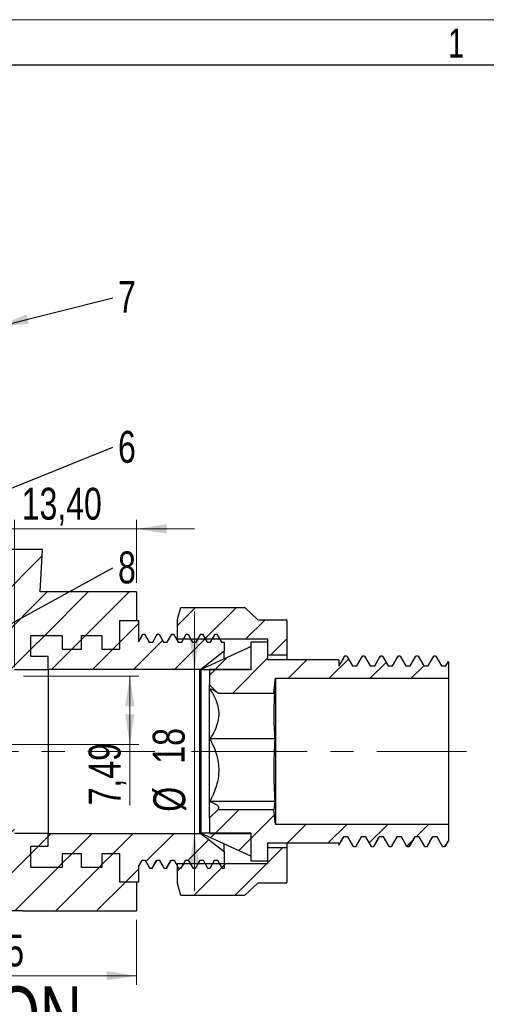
# Model space of a CAD drawing. Header units: millimetres. Extents: x 0 to 420, y 0 to 297.
# Tile 57 of 67: x 267 to 318, y 189 to 297. Entities that reach past the tile are written whole.
import ezdxf

# ---------------------------------------------------------------- set-up
doc = ezdxf.new("R2010")
doc.units = ezdxf.units.MM
doc.linetypes.add('CENTERX2', pattern=[20.32, 12.7, -2.54, 2.54, -2.54])
doc.layers.add('ОСЕВЫЕ', color=7, linetype='Continuous')
doc.styles.add('SLDTEXTSTYLE1', font='TXT', dxfattribs={"width": 0.75})
doc.styles.add('SLDTEXTSTYLE4', font='TXT', dxfattribs={"width": 0.65})
doc.dimstyles.new('SLDDIMSTYLE0', dxfattribs={"dimtxt": 3.5, "dimasz": 3.302, "dimexe": 0, "dimexo": 0.0625, "dimgap": 0.875, "dimtad": 1, "dimrnd": 1e-09, "dimzin": 12, "dimdsep": 46, "dimtxsty": 'SLDTEXTSTYLE1', "dimsah": 1, "dimcen": 0.09, "dimadec": 0, "dimazin": 3, "dimtfac": 1, "dimtofl": 0, "dimtmove": 0, "dimatfit": 3, "dimfxl": 0, "dimfrac": 2, "dimtolj": 1, "dimtzin": 12, "dimarcsym": 0})
doc.dimstyles.new('SLDDIMSTYLE1', dxfattribs={"dimtxt": 3.5, "dimasz": 3.302, "dimexe": 0, "dimexo": 0.0625, "dimgap": 0.875, "dimtad": 1, "dimrnd": 1e-09, "dimzin": 12, "dimdsep": 46, "dimtxsty": 'SLDTEXTSTYLE1', "dimsah": 1, "dimcen": 0.09, "dimadec": 0, "dimazin": 3, "dimtfac": 1, "dimtmove": 0, "dimatfit": 0, "dimfxl": 0, "dimfrac": 2, "dimtolj": 1, "dimtzin": 12, "dimarcsym": 0})
doc.dimstyles.new('SLDDIMSTYLE3', dxfattribs={"dimtxt": 0.18, "dimasz": 3.302, "dimexe": 0, "dimexo": 0.0625, "dimgap": 0, "dimtad": 0, "dimtih": 1, "dimtoh": 1, "dimdec": 0, "dimrnd": 1e-09, "dimzin": 0, "dimdsep": 46, "dimtxsty": 'Standard', "dimsah": 1, "dimcen": 0.09, "dimadec": 0, "dimazin": 0, "dimtfac": 3.302, "dimtdec": 0, "dimtofl": 0, "dimtmove": 0, "dimatfit": 3, "dimfxl": 0, "dimfrac": 2, "dimtolj": 1, "dimtzin": 0, "dimarcsym": 0})
doc.dimstyles.new('SLDDIMSTYLE6', dxfattribs={"dimtxt": 0.18, "dimasz": 1.016, "dimexe": 0, "dimexo": 0.0625, "dimgap": 0, "dimtad": 0, "dimtih": 1, "dimtoh": 1, "dimdec": 0, "dimrnd": 1e-09, "dimzin": 0, "dimdsep": 46, "dimtxsty": 'Standard', "dimblk1": 'DOT', "dimblk2": 'DOT', "dimsah": 1, "dimcen": 0.09, "dimadec": 0, "dimazin": 0, "dimtfac": 1.016, "dimtdec": 0, "dimtofl": 0, "dimtmove": 0, "dimatfit": 3, "dimldrblk": 'DOT', "dimfxl": 0, "dimfrac": 2, "dimtolj": 1, "dimtzin": 0, "dimarcsym": 0})

# ---------------------------------------------------------------- blocks, each defined once
blk = doc.blocks.new('_D_25')
at = {"color": 7, "linetype": 'Continuous', "lineweight": 0}
for p, q in [((267.52, 224.95), (280.18, 224.95)), ((279.18, 224.95), (279.18, 217.47)), ((263.62, 217.47), (280.18, 217.47)), ((279.18, 217.47), (279.18, 210.78))]:
    blk.add_line(p, q, dxfattribs=at)
at = {"color": 7, "linetype": 'Continuous', "lineweight": 18}
for points in [[(279.18, 224.95), (278.67, 221.65), (279.68, 221.65)], [(279.18, 217.47), (279.68, 220.77), (278.67, 220.77)]]:
    blk.add_solid(points, dxfattribs=at)
at = {"color": 7, "linetype": 'Continuous', "lineweight": 18, "insert": (274.66, 210.78), "char_height": 3.5, "attachment_point": 1, "rotation": 90, "style": 'SLDTEXTSTYLE1'}
blk.add_mtext('7,49', dxfattribs=at)
blk = doc.blocks.new('_D_26')
at = {"color": 7, "linetype": 'Continuous', "lineweight": 0}
for p, q in [((286.26, 225.7), (286.26, 232.05)), ((271.22, 225.7), (287.26, 225.7)), ((286.26, 225.7), (286.26, 207.7)), ((271.22, 207.7), (287.26, 207.7)), ((286.26, 207.7), (286.26, 201.35))]:
    blk.add_line(p, q, dxfattribs=at)
at = {"color": 7, "linetype": 'Continuous', "lineweight": 18}
for points in [[(286.26, 225.7), (286.77, 229), (285.75, 229)], [(286.26, 207.7), (285.75, 204.4), (286.77, 204.4)]]:
    blk.add_solid(points, dxfattribs=at)
at = {"color": 7, "linetype": 'Continuous', "lineweight": 18, "char_height": 3.5, "attachment_point": 1, "rotation": 90, "style": 'SLDTEXTSTYLE1'}
for s, insert in [('18', (281.69, 215.36)), ('%%c', (281.75, 210.08))]:
    blk.add_mtext(s, dxfattribs=dict(at, insert=insert))
blk = doc.blocks.new('_D_27')
at = {"color": 7, "linetype": 'Continuous', "lineweight": 0}
for p, q in [((266.52, 225.95), (266.52, 242.12)), ((279.92, 235.2), (279.92, 242.12)), ((266.52, 241.12), (260.17, 241.12)), ((279.92, 241.12), (266.52, 241.12)), ((279.92, 241.12), (286.27, 241.12))]:
    blk.add_line(p, q, dxfattribs=at)
at = {"color": 7, "linetype": 'Continuous', "lineweight": 18}
for points in [[(266.52, 241.12), (263.22, 241.63), (263.22, 240.61)], [(279.92, 241.12), (283.22, 240.61), (283.22, 241.63)]]:
    blk.add_solid(points, dxfattribs=at)
at = {"color": 7, "linetype": 'Continuous', "lineweight": 18, "insert": (267.32, 245.63), "char_height": 3.5, "attachment_point": 1, "style": 'SLDTEXTSTYLE1'}
blk.add_mtext('13,40', dxfattribs=at)
blk = doc.blocks.new('_D_28')
at = {"color": 7, "linetype": 'Continuous', "lineweight": 0}
for p, q in [((249.77, 198.2), (249.77, 191.08)), ((279.92, 198.2), (279.92, 191.08)), ((249.77, 192.08), (279.92, 192.08))]:
    blk.add_line(p, q, dxfattribs=at)
at = {"color": 7, "linetype": 'Continuous', "lineweight": 18}
for points in [[(249.77, 192.08), (253.07, 191.58), (253.07, 192.59)], [(279.92, 192.08), (276.62, 192.59), (276.62, 191.58)]]:
    blk.add_solid(points, dxfattribs=at)
at = {"color": 7, "linetype": 'Continuous', "lineweight": 18, "insert": (258.79, 196.6), "char_height": 3.5, "attachment_point": 1, "style": 'SLDTEXTSTYLE1'}
blk.add_mtext('30,15', dxfattribs=at)
blk = doc.blocks.new('SW_NOTE_0_7')
at = {"color": 0, "linetype": 'Continuous', "lineweight": 0, "attachment_point": 2}
for s, insert, char_height, style in [('SECTION', (17.36, 8.19), 6.35, 'SLDTEXTSTYLE1'), ('A-A', (41.06, 5.35), 3.5, 'SLDTEXTSTYLE1'), ('SCALE', (16.87, -2.86), 3.5, 'SLDTEXTSTYLE1'), ('1 : 1', (30.98, -2.86), 3.5, 'SLDTEXTSTYLE4')]:
    blk.add_mtext(s, dxfattribs=dict(at, insert=insert, char_height=char_height, style=style))
blk = doc.blocks.new('SW_NOTE_0_9')
at = {"color": 0, "linetype": 'Continuous', "lineweight": 0, "insert": (0.57, 1.8), "char_height": 3.5, "attachment_point": 1, "style": 'SLDTEXTSTYLE1'}
blk.add_mtext('6', dxfattribs=at)
blk = doc.blocks.new('_Dot')
at = {"color": 0, "linetype": 'ByBlock', "lineweight": -2}
blk.add_line((-0.5, 0), (-1, 0), dxfattribs=at)
at = {"color": 0, "linetype": 'ByBlock', "const_width": 0.5}
blk.add_lwpolyline([(-0.25, 0, 1), (0.25, 0, 1)], format="xyb", close=True, dxfattribs=at)
blk = doc.blocks.new('SW_NOTE_0_10')
at = {"color": 0, "linetype": 'Continuous', "lineweight": 0, "insert": (0.57, 1.85), "char_height": 3.5, "attachment_point": 1, "style": 'SLDTEXTSTYLE1'}
blk.add_mtext('7', dxfattribs=at)
blk = doc.blocks.new('SW_NOTE_0_11')
at = {"color": 0, "linetype": 'Continuous', "lineweight": 0, "insert": (0.57, 1.79), "char_height": 3.5, "attachment_point": 1, "style": 'SLDTEXTSTYLE1'}
blk.add_mtext('8', dxfattribs=at)

msp = doc.modelspace()

# ---------------------------------------------------------------- hatches: boundary and pattern name
at = {"linetype": 'Continuous', "lineweight": 18}
h = msp.add_hatch(dxfattribs=at)
h.set_pattern_fill('ANSI31', style=0)
h.paths.add_polyline_path([(271.7721, 227.92604), (273.8721, 227.92604), (273.8721, 229.42604), (276.1221, 229.42604), (276.1221, 227.92604), (278.0721, 227.92604), (278.0721, 231.05104), (279.9221, 231.05104), (279.9221, 234.20104), (269.33647, 234.20104), (269.5821, 238.87104), (266.0721, 238.87104), (266.0721, 236.87104), (262.8721, 236.87104), (262.8721, 234.66104), (264.3721, 234.66104), (264.3721, 232.86104), (262.8721, 232.86104), (262.8721, 230.81104), (264.3721, 230.81104), (264.3721, 229.59104), (261.2721, 229.59104), (261.2721, 230.04104), (260.0721, 230.04104), (260.0721, 224.95104), (266.5221, 224.95104), (266.5221, 225.70104), (270.2221, 225.70104), (270.2221, 227.10104), (268.3221, 227.10104), (268.3221, 229.42604), (271.7721, 229.42604)], flags=0)
h = msp.add_hatch(dxfattribs=at)
h.set_pattern_fill('ANSI31', style=0)
edge = h.paths.add_edge_path(flags=0)
edge.add_line((294.31229, 229.00104), (294.31229, 227.25104))
edge.add_line((294.31229, 227.25104), (296.41229, 227.25104))
edge.add_line((296.41229, 227.25104), (296.41229, 231.05104))
edge.add_arc((296.31229, 231.05104), 0.1, 0, 90)
edge.add_line((296.31229, 231.15104), (293.21229, 231.15104))
edge.add_line((293.21229, 231.15104), (291.80517, 232.4739))
edge.add_arc((291.73667, 232.40104), 0.1, 46.7679713, 90)
edge.add_line((291.73667, 232.50104), (284.7763, 232.50104))
edge.add_line((284.7763, 232.50104), (284.41229, 231.20104))
edge.add_line((284.41229, 231.20104), (284.41229, 229.00104))
edge.add_line((284.41229, 229.00104), (294.31229, 229.00104))
h = msp.add_hatch(dxfattribs=at)
h.set_pattern_fill('ANSI31', style=0)
h.paths.add_polyline_path([(273.8721, 227.92604), (271.7721, 227.92604), (271.7721, 229.42604), (268.3221, 229.42604), (268.3221, 227.10104), (270.2221, 227.10104), (270.2221, 225.70104), (286.9721, 225.70104), (289.5221, 227.70104), (289.5221, 228.69178), (289.2301, 228.69178), (288.734, 229.55104), (288.53557, 229.55104), (288.03947, 228.69178), (287.6426, 228.69178), (287.1465, 229.55104), (286.94807, 229.55104), (286.45197, 228.69178), (286.0551, 228.69178), (285.559, 229.55104), (285.36057, 229.55104), (284.86447, 228.69178), (284.4676, 228.69178), (283.9715, 229.55104), (283.77307, 229.55104), (283.27697, 228.69178), (282.8801, 228.69178), (282.384, 229.55104), (282.18557, 229.55104), (281.68947, 228.69178), (281.2926, 228.69178), (280.7965, 229.55104), (280.59807, 229.55104), (280.1221, 228.72664), (280.1221, 231.05104), (278.0721, 231.05104), (278.0721, 227.92604), (276.1221, 227.92604), (276.1221, 229.42604), (273.8721, 229.42604)], flags=0)
h = msp.add_hatch(dxfattribs=at)
h.set_pattern_fill('ANSI31', style=0)
h.paths.add_polyline_path([(292.46229, 228.20104), (286.86229, 225.65104), (292.46229, 225.65104)], flags=0)
h = msp.add_hatch(dxfattribs=at)
h.set_pattern_fill('ANSI31', style=0)
h.paths.add_polyline_path([(304.68941, 227.15104), (304.07883, 226.09349), (303.59037, 226.09349), (302.97979, 227.15104), (302.73556, 227.15104), (302.12499, 226.09349), (302.11229, 226.09349), (302.11229, 226.75104), (294.31229, 226.75104), (294.31229, 228.70104), (292.46229, 228.70104), (292.46229, 225.70104), (287.93229, 225.70104), (287.93229, 223.99104), (288.81686, 223.10647), (294.9756, 223.10647), (295.16229, 224.72604), (314.11229, 224.72604), (314.11229, 226.55115), (313.84806, 226.09349), (313.3596, 226.09349), (312.74902, 227.15104), (312.50479, 227.15104), (311.89422, 226.09349), (311.40576, 226.09349), (310.79518, 227.15104), (310.55095, 227.15104), (309.94037, 226.09349), (309.45191, 226.09349), (308.84133, 227.15104), (308.5971, 227.15104), (307.98652, 226.09349), (307.49806, 226.09349), (306.88749, 227.15104), (306.64326, 227.15104), (306.03268, 226.09349), (305.54422, 226.09349), (304.93364, 227.15104)], flags=0)
h = msp.add_hatch(dxfattribs=at)
h.set_pattern_fill('ANSI31', style=0)
edge = h.paths.add_edge_path(flags=0)
edge.add_line((263.61675, 213.90104), (263.61675, 216.46519))
edge.add_arc((262.61675, 216.46519), 1, 0, 90)
edge.add_line((262.61675, 217.46519), (260.0721, 217.46519))
edge.add_line((260.0721, 217.46519), (260.0721, 217.47104))
edge.add_line((260.0721, 217.47104), (258.0721, 217.47104))
edge.add_line((258.0721, 217.47104), (258.0721, 220.17104))
edge.add_line((258.0721, 220.17104), (255.0721, 220.17104))
edge.add_line((255.0721, 220.17104), (255.0721, 213.90104))
edge.add_line((255.0721, 213.90104), (255.33362, 213.90104))
edge.add_arc((246.57006, 216.70104), 9.2, 270, 342.2810681, ccw=False)
edge.add_line((246.57006, 207.50104), (230.1721, 207.50104))
edge.add_line((230.1721, 207.50104), (230.1721, 207.10104))
edge.add_line((230.1721, 207.10104), (215.6221, 207.10104))
edge.add_arc((215.6221, 206.10104), 1, 90, 180)
edge.add_line((214.6221, 206.10104), (214.6221, 203.12604))
edge.add_arc((215.6221, 203.12604), 1, 180, 270)
edge.add_line((215.6221, 202.12604), (244.2721, 202.12604))
edge.add_line((244.2721, 202.12604), (249.7721, 199.20104))
edge.add_line((249.7721, 199.20104), (267.4221, 199.20104))
edge.add_line((267.4221, 199.20104), (279.9221, 199.20104))
edge.add_line((279.9221, 199.20104), (279.9221, 202.35104))
edge.add_line((279.9221, 202.35104), (278.0721, 202.35104))
edge.add_line((278.0721, 202.35104), (278.0721, 205.47604))
edge.add_line((278.0721, 205.47604), (276.1221, 205.47604))
edge.add_line((276.1221, 205.47604), (276.1221, 203.97604))
edge.add_line((276.1221, 203.97604), (273.8721, 203.97604))
edge.add_line((273.8721, 203.97604), (273.8721, 205.47604))
edge.add_line((273.8721, 205.47604), (271.7721, 205.47604))
edge.add_line((271.7721, 205.47604), (271.7721, 203.97604))
edge.add_line((271.7721, 203.97604), (268.3221, 203.97604))
edge.add_line((268.3221, 203.97604), (268.3221, 206.30104))
edge.add_line((268.3221, 206.30104), (270.2221, 206.30104))
edge.add_line((270.2221, 206.30104), (270.2221, 207.70104))
edge.add_line((270.2221, 207.70104), (266.5221, 207.70104))
edge.add_line((266.5221, 207.70104), (266.5221, 208.45104))
edge.add_line((266.5221, 208.45104), (259.64991, 208.45104))
edge.add_arc((255.90868, 215.34278), 7.84175, 298.4956298, 349.4081642)
h = msp.add_hatch(dxfattribs=at)
h.set_pattern_fill('ANSI31', style=0)
h.paths.add_polyline_path([(304.56729, 207.30859), (305.05576, 207.30859), (305.66633, 206.25104), (305.91056, 206.25104), (306.52114, 207.30859), (307.0096, 207.30859), (307.62018, 206.25104), (307.86441, 206.25104), (308.47499, 207.30859), (308.96345, 207.30859), (309.57402, 206.25104), (309.81826, 206.25104), (310.42883, 207.30859), (310.91729, 207.30859), (311.52787, 206.25104), (311.7721, 206.25104), (312.38268, 207.30859), (312.87114, 207.30859), (313.48172, 206.25104), (313.72595, 206.25104), (314.11229, 206.92021), (314.11229, 208.67604), (295.16229, 208.67604), (294.9756, 210.2956), (288.81686, 210.2956), (287.93229, 209.41104), (287.93229, 207.70104), (292.46229, 207.70104), (292.46229, 204.70104), (294.31229, 204.70104), (294.31229, 206.65104), (302.11229, 206.65104), (302.11229, 206.44056), (302.61345, 207.30859), (303.10191, 207.30859), (303.71249, 206.25104), (303.95672, 206.25104)], flags=0)
h = msp.add_hatch(dxfattribs=at)
h.set_pattern_fill('ANSI31', style=0)
h.paths.add_polyline_path([(273.8721, 205.47604), (273.8721, 203.97604), (276.1221, 203.97604), (276.1221, 205.47604), (278.0721, 205.47604), (278.0721, 202.35104), (280.1221, 202.35104), (280.1221, 204.05775), (280.49885, 204.7103), (280.89572, 204.7103), (281.39182, 203.85104), (281.59025, 203.85104), (282.08635, 204.7103), (282.48322, 204.7103), (282.97932, 203.85104), (283.17775, 203.85104), (283.67385, 204.7103), (284.07072, 204.7103), (284.56682, 203.85104), (284.76525, 203.85104), (285.26135, 204.7103), (285.65822, 204.7103), (286.15432, 203.85104), (286.35275, 203.85104), (286.84885, 204.7103), (287.24572, 204.7103), (287.74182, 203.85104), (287.94025, 203.85104), (288.43635, 204.7103), (288.83322, 204.7103), (289.32932, 203.85104), (289.5221, 203.85104), (289.5221, 205.70104), (286.9721, 207.70104), (270.2221, 207.70104), (270.2221, 206.30104), (268.3221, 206.30104), (268.3221, 203.97604), (271.7721, 203.97604), (271.7721, 205.47604)], flags=0)
h = msp.add_hatch(dxfattribs=at)
h.set_pattern_fill('ANSI31', style=0)
h.paths.add_polyline_path([(286.86229, 207.75104), (292.46229, 205.20104), (292.46229, 207.75104)], flags=0)
h = msp.add_hatch(dxfattribs=at)
h.set_pattern_fill('ANSI31', style=0)
edge = h.paths.add_edge_path(flags=0)
edge.add_line((294.31229, 206.15104), (294.31229, 204.40104))
edge.add_line((294.31229, 204.40104), (284.41229, 204.40104))
edge.add_line((284.41229, 204.40104), (284.41229, 202.20104))
edge.add_line((284.41229, 202.20104), (284.7763, 200.90104))
edge.add_line((284.7763, 200.90104), (291.73667, 200.90104))
edge.add_arc((291.73667, 201.00104), 0.1, 270, 313.2320287)
edge.add_line((291.80517, 200.92818), (293.21229, 202.25104))
edge.add_line((293.21229, 202.25104), (296.31229, 202.25104))
edge.add_arc((296.31229, 202.35104), 0.1, 270, 360)
edge.add_line((296.41229, 202.35104), (296.41229, 206.15104))
edge.add_line((296.41229, 206.15104), (294.31229, 206.15104))

# ---------------------------------------------------------------- linework, layer by layer
at = {"color": 7, "linetype": 'Continuous', "lineweight": 25}
for p, q in [((415, 292), (20, 292)), ((269.5821, 238.87104), (266.0721, 238.87104)), ((269.33647, 234.20104), (269.5821, 238.87104)), ((279.9221, 234.20104), (269.33647, 234.20104)), ((279.9221, 234.20104), (279.9221, 231.05104)), ((284.41229, 231.20104), (284.7763, 232.50104)), ((284.7763, 232.50104), (291.73667, 232.50104)), ((291.80517, 232.4739), (293.21229, 231.15104)), ((278.0721, 231.05104), (280.1221, 231.05104)), ((278.0721, 227.92604), (278.0721, 231.05104)), ((278.0721, 231.05104), (279.9221, 231.05104)), ((280.1221, 231.05104), (280.1221, 228.72664)), ((284.41229, 229.00104), (284.41229, 231.20104)), ((293.21229, 231.15104), (296.31229, 231.15104)), ((296.41229, 231.05104), (296.41229, 227.25104)), ((268.3221, 229.42604), (271.7721, 229.42604)), ((268.3221, 227.10104), (268.3221, 229.42604)), ((271.7721, 229.42604), (271.7721, 227.92604)), ((273.8721, 229.42604), (276.1221, 229.42604)), ((273.8721, 227.92604), (273.8721, 229.42604)), ((276.1221, 229.42604), (276.1221, 227.92604)), ((280.1221, 228.72664), (280.59807, 229.55104)), ((280.59807, 229.55104), (280.58996, 229.5199)), ((280.59807, 229.55104), (280.7965, 229.55104)), ((280.7965, 229.55104), (281.2926, 228.69178)), ((281.68947, 228.69178), (282.18557, 229.55104)), ((282.18557, 229.55104), (282.15838, 229.44645)), ((282.18557, 229.55104), (282.384, 229.55104)), ((282.384, 229.55104), (282.8801, 228.69178)), ((283.27697, 228.69178), (283.77307, 229.55104)), ((283.77307, 229.55104), (283.74588, 229.44604)), ((283.77307, 229.55104), (283.9715, 229.55104)), ((283.9715, 229.55104), (284.4676, 228.69178)), ((284.86447, 228.69178), (285.36057, 229.55104)), ((285.36057, 229.55104), (285.559, 229.55104)), ((285.559, 229.55104), (286.0551, 228.69178)), ((286.45197, 228.69178), (286.94807, 229.55104)), ((286.94807, 229.55104), (287.1465, 229.55104)), ((287.1465, 229.55104), (287.6426, 228.69178)), ((288.03947, 228.69178), (288.53557, 229.55104)), ((288.53557, 229.55104), (288.734, 229.55104)), ((288.734, 229.55104), (289.2301, 228.69178)), ((281.2926, 228.69178), (281.68947, 228.69178)), ((282.8801, 228.69178), (283.27697, 228.69178)), ((294.31229, 229.00104), (284.41229, 229.00104)), ((284.41229, 229.00104), (284.41229, 228.81979)), ((284.4676, 228.69178), (284.86447, 228.69178)), ((286.0551, 228.69178), (286.45197, 228.69178)), ((286.86229, 225.65104), (292.46229, 228.20104)), ((287.6426, 228.69178), (288.03947, 228.69178)), ((289.2301, 228.69178), (289.5221, 228.69178)), ((289.5221, 228.69178), (289.5221, 227.70104)), ((294.31229, 228.70104), (292.46229, 228.70104)), ((292.46229, 228.70104), (292.46229, 225.70104)), ((292.46229, 228.20104), (292.46229, 225.65104)), ((294.31229, 227.25104), (294.31229, 229.00104)), ((294.31229, 226.75104), (294.31229, 228.70104)), ((270.2221, 227.10104), (268.3221, 227.10104)), ((270.2221, 225.70104), (270.2221, 227.10104)), ((271.7721, 227.92604), (273.8721, 227.92604)), ((276.1221, 227.92604), (278.0721, 227.92604)), ((289.5221, 227.70104), (286.9721, 225.70104)), ((289.5221, 226.8622), (289.5221, 227.70104)), ((296.41229, 227.25104), (294.31229, 227.25104)), ((296.41229, 227.25104), (296.41229, 226.75104)), ((302.12499, 226.09349), (302.73556, 227.15104)), ((302.73556, 227.15104), (302.71923, 227.1035)), ((302.97979, 227.15104), (302.73556, 227.15104)), ((302.97979, 227.15104), (303.59037, 226.09349)), ((304.07883, 226.09349), (304.68941, 227.15104)), ((304.68941, 227.15104), (304.63477, 226.99196)), ((304.93364, 227.15104), (304.68941, 227.15104)), ((304.93364, 227.15104), (305.54422, 226.09349)), ((306.03268, 226.09349), (306.64326, 227.15104)), ((306.64326, 227.15104), (306.58862, 226.99196)), ((306.88749, 227.15104), (306.64326, 227.15104)), ((306.88749, 227.15104), (307.49806, 226.09349)), ((307.98652, 226.09349), (308.5971, 227.15104)), ((308.5971, 227.15104), (308.54246, 226.99196)), ((308.84133, 227.15104), (308.5971, 227.15104)), ((308.84133, 227.15104), (309.45191, 226.09349)), ((309.94037, 226.09349), (310.55095, 227.15104)), ((310.79518, 227.15104), (310.55095, 227.15104)), ((310.79518, 227.15104), (311.40576, 226.09349)), ((311.89422, 226.09349), (312.50479, 227.15104)), ((312.50479, 227.15104), (312.45015, 226.99196)), ((312.74902, 227.15104), (312.50479, 227.15104)), ((312.74902, 227.15104), (313.3596, 226.09349)), ((302.11229, 226.75104), (294.31229, 226.75104)), ((302.11229, 226.75104), (302.11229, 226.09349)), ((302.11229, 226.09349), (302.12499, 226.09349)), ((303.59037, 226.09349), (304.07883, 226.09349)), ((305.54422, 226.09349), (306.03268, 226.09349)), ((307.49806, 226.09349), (307.98652, 226.09349)), ((309.45191, 226.09349), (309.94037, 226.09349)), ((311.40576, 226.09349), (311.89422, 226.09349)), ((313.3596, 226.09349), (313.84806, 226.09349)), ((313.84806, 226.09349), (314.11229, 226.55115)), ((314.11229, 226.55115), (314.11229, 224.72604)), ((266.5221, 225.70104), (270.2221, 225.70104)), ((286.9721, 225.70104), (270.2221, 225.70104)), ((270.2221, 225.70104), (270.2221, 207.70104)), ((286.86229, 207.75104), (286.86229, 225.65104)), ((292.46229, 225.65104), (286.86229, 225.65104)), ((286.9721, 225.70104), (286.9721, 207.70104)), ((292.46229, 225.70104), (287.93229, 225.70104)), ((287.93229, 225.70104), (287.93229, 223.99104)), ((288.81686, 223.10647), (287.93229, 223.99104)), ((287.93229, 209.41104), (287.93229, 223.99104)), ((294.9756, 223.10647), (295.16229, 224.72604)), ((295.16229, 224.72604), (295.16229, 208.67604)), ((295.16229, 224.72604), (314.11229, 224.72604)), ((314.11229, 224.72604), (314.11229, 208.67604)), ((288.81686, 223.10647), (294.9756, 223.10647)), ((294.9756, 223.10647), (295.07446, 223.56402)), ((295.07446, 218.07371), (287.95923, 218.07371)), ((295.07446, 211.21073), (287.95923, 211.21073)), ((295.07446, 211.21073), (294.9756, 210.2956)), ((287.93229, 209.41104), (288.81686, 210.2956)), ((294.9756, 210.2956), (288.81686, 210.2956)), ((295.16229, 208.67604), (294.9756, 210.2956)), ((287.93229, 209.41104), (287.93229, 207.70104)), ((314.11229, 208.67604), (295.16229, 208.67604)), ((314.11229, 208.67604), (314.11229, 206.92021)), ((270.2221, 207.70104), (266.5221, 207.70104)), ((270.2221, 207.70104), (286.9721, 207.70104)), ((270.2221, 206.30104), (270.2221, 207.70104)), ((292.46229, 205.20104), (286.86229, 207.75104)), ((286.86229, 207.75104), (292.46229, 207.75104)), ((286.9721, 207.70104), (289.5221, 205.70104)), ((287.93229, 207.70104), (292.46229, 207.70104)), ((292.46229, 207.75104), (292.46229, 205.20104)), ((292.46229, 207.70104), (292.46229, 204.70104)), ((289.5221, 205.70104), (289.5221, 206.53988)), ((294.31229, 206.65104), (302.11229, 206.65104)), ((294.31229, 204.70104), (294.31229, 206.65104)), ((296.41229, 206.65104), (296.41229, 206.15104)), ((302.61345, 207.30859), (302.11229, 206.44056)), ((302.11229, 206.65104), (302.11229, 206.44056)), ((302.13389, 206.4642), (302.11229, 206.42661)), ((302.11229, 206.42708), (302.13389, 206.4642)), ((302.11229, 206.42708), (302.11229, 206.44056)), ((302.11229, 206.42661), (302.11229, 206.42708)), ((303.10191, 207.30859), (302.61345, 207.30859)), ((303.71249, 206.25104), (303.10191, 207.30859)), ((304.56729, 207.30859), (303.95672, 206.25104)), ((303.9688, 206.26013), (304.08773, 206.4642)), ((304.08773, 206.4642), (303.97242, 206.26394)), ((305.05576, 207.30859), (304.56729, 207.30859)), ((305.66633, 206.25104), (305.05576, 207.30859)), ((306.52114, 207.30859), (305.91056, 206.25104)), ((305.92265, 206.26013), (306.04158, 206.4642)), ((306.04158, 206.4642), (305.92627, 206.26394)), ((307.0096, 207.30859), (306.52114, 207.30859)), ((307.62018, 206.25104), (307.0096, 207.30859)), ((308.47499, 207.30859), (307.86441, 206.25104)), ((307.8765, 206.26013), (307.99543, 206.4642)), ((307.99543, 206.4642), (307.88011, 206.26394)), ((308.96345, 207.30859), (308.47499, 207.30859)), ((309.57402, 206.25104), (308.96345, 207.30859)), ((310.42883, 207.30859), (309.81826, 206.25104)), ((309.83034, 206.26013), (309.94927, 206.4642)), ((309.94927, 206.4642), (309.83396, 206.26394)), ((310.91729, 207.30859), (310.42883, 207.30859)), ((311.52787, 206.25104), (310.91729, 207.30859)), ((312.38268, 207.30859), (311.7721, 206.25104)), ((311.78419, 206.26013), (311.90312, 206.4642)), ((311.90312, 206.4642), (311.7878, 206.26394)), ((312.87114, 207.30859), (312.38268, 207.30859)), ((313.48172, 206.25104), (312.87114, 207.30859)), ((314.11229, 206.92021), (313.72595, 206.25104)), ((313.73804, 206.26013), (313.85696, 206.4642)), ((313.85696, 206.4642), (313.74165, 206.26394)), ((268.3221, 206.30104), (270.2221, 206.30104)), ((268.3221, 203.97604), (268.3221, 206.30104)), ((273.8721, 205.47604), (271.7721, 205.47604)), ((271.7721, 205.47604), (271.7721, 203.97604)), ((273.8721, 203.97604), (273.8721, 205.47604)), ((278.0721, 205.47604), (276.1221, 205.47604)), ((276.1221, 205.47604), (276.1221, 203.97604)), ((278.0721, 202.35104), (278.0721, 205.47604)), ((289.5221, 205.70104), (289.5221, 203.85104)), ((294.31229, 206.15104), (296.41229, 206.15104)), ((294.31229, 204.40104), (294.31229, 206.15104)), ((296.41229, 206.15104), (296.41229, 202.35104)), ((303.71249, 206.25104), (303.95672, 206.25104)), ((303.96637, 206.25591), (303.95672, 206.25104)), ((303.96637, 206.25591), (303.9688, 206.26013)), ((303.97242, 206.26394), (303.97102, 206.26394)), ((305.66633, 206.25104), (305.91056, 206.25104)), ((305.92021, 206.25591), (305.91056, 206.25104)), ((305.92021, 206.25591), (305.92265, 206.26013)), ((305.92627, 206.26394), (305.92487, 206.26394)), ((307.62018, 206.25104), (307.86441, 206.25104)), ((307.87406, 206.25591), (307.86441, 206.25104)), ((307.87406, 206.25591), (307.8765, 206.26013)), ((307.88011, 206.26394), (307.87871, 206.26394)), ((309.57402, 206.25104), (309.81826, 206.25104)), ((309.82791, 206.25591), (309.81826, 206.25104)), ((309.82791, 206.25591), (309.83034, 206.26013)), ((309.83396, 206.26394), (309.83256, 206.26394)), ((311.52787, 206.25104), (311.7721, 206.25104)), ((311.78175, 206.25591), (311.7721, 206.25104)), ((311.78175, 206.25591), (311.78419, 206.26013)), ((311.7878, 206.26394), (311.78641, 206.26394)), ((313.48172, 206.25104), (313.72595, 206.25104)), ((313.7356, 206.25591), (313.72595, 206.25104)), ((313.7356, 206.25591), (313.73804, 206.26013)), ((313.74165, 206.26394), (313.74025, 206.26394)), ((280.49885, 204.7103), (280.1221, 204.05775)), ((280.89572, 204.7103), (280.49885, 204.7103)), ((281.39182, 203.85104), (280.89572, 204.7103)), ((282.08635, 204.7103), (281.59025, 203.85104)), ((282.48322, 204.7103), (282.08635, 204.7103)), ((282.97932, 203.85104), (282.48322, 204.7103)), ((283.67385, 204.7103), (283.17775, 203.85104)), ((284.07072, 204.7103), (283.67385, 204.7103)), ((284.56682, 203.85104), (284.07072, 204.7103)), ((284.41229, 202.20104), (284.41229, 204.40104)), ((284.41229, 204.40104), (294.31229, 204.40104)), ((285.26135, 204.7103), (284.76525, 203.85104)), ((285.0909, 204.40801), (285.26553, 204.7103)), ((285.65822, 204.7103), (285.26135, 204.7103)), ((286.15432, 203.85104), (285.65822, 204.7103)), ((286.84885, 204.7103), (286.35275, 203.85104)), ((286.6784, 204.40801), (286.85303, 204.7103)), ((287.24572, 204.7103), (286.84885, 204.7103)), ((287.74182, 203.85104), (287.24572, 204.7103)), ((288.43635, 204.7103), (287.94025, 203.85104)), ((288.2659, 204.40801), (288.44053, 204.7103)), ((288.83322, 204.7103), (288.43635, 204.7103)), ((289.32932, 203.85104), (288.83322, 204.7103)), ((292.46229, 204.70104), (294.31229, 204.70104)), ((271.7721, 203.97604), (268.3221, 203.97604)), ((276.1221, 203.97604), (273.8721, 203.97604)), ((280.1221, 204.05775), (280.1221, 202.35104)), ((281.59025, 203.85104), (281.39182, 203.85104)), ((281.59822, 203.88835), (281.59025, 203.85104)), ((283.17775, 203.85104), (282.97932, 203.85104)), ((283.18566, 203.87937), (283.17775, 203.85104)), ((284.76525, 203.85104), (284.56682, 203.85104)), ((286.35275, 203.85104), (286.15432, 203.85104)), ((287.94025, 203.85104), (287.74182, 203.85104)), ((289.5221, 203.85104), (289.32932, 203.85104)), ((280.1221, 202.35104), (278.0721, 202.35104)), ((279.9221, 202.35104), (278.0721, 202.35104)), ((279.9221, 202.35104), (279.9221, 199.20104)), ((284.7763, 200.90104), (284.41229, 202.20104)), ((293.21229, 202.25104), (291.80517, 200.92818)), ((296.31229, 202.25104), (293.21229, 202.25104)), ((291.73667, 200.90104), (284.7763, 200.90104)), ((267.4221, 199.20104), (249.7721, 199.20104)), ((267.4221, 199.20104), (279.9221, 199.20104))]:
    msp.add_line(p, q, dxfattribs=at)
at = {"color": 7, "linetype": 'CENTERX2', "lineweight": 18}
for p, q in [((213.6221, 216.70104), (281.9221, 216.70104)), ((285.93229, 216.70104), (316.11229, 216.70104))]:
    msp.add_line(p, q, dxfattribs=at)
at = {"color": 7, "linetype": 'Continuous', "lineweight": 25}
for centre, start, end in [((291.73667, 232.40104), 46.7679713, 90), ((296.31229, 231.05104), 0, 90), ((296.31229, 202.35104), 270, 0), ((291.73667, 201.00104), 270, 313.2320287)]:
    msp.add_arc(centre, 0.1, start, end, dxfattribs=at)
for points, knots in [([(280.59013, 229.54412), (280.5103, 229.40593), (280.35429, 229.13586), (280.19828, 228.8658), (280.1221, 228.73394)], [0, 0, 0, 0, 0.511714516, 1, 1, 1, 1]), ([(302.71915, 227.13687), (302.6173, 226.96069), (302.41667, 226.61365), (302.21597, 226.26663), (302.11716, 226.09576)], [0, 0, 0, 0, 0.50763713, 1, 1, 1, 1]), ([(287.95923, 223.56402), (288.15535, 223.24532), (288.52942, 222.63744), (288.86449, 221.67802), (288.97858, 220.70675), (288.804, 219.72488), (288.43919, 218.83981), (288.10476, 218.306), (287.95923, 218.07371)], [0, 0, 0, 0, 0.183732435, 0.3504400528, 0.5168228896, 0.6909548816, 0.8655164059, 1, 1, 1, 1]), ([(288.81686, 223.10647), (288.7673, 223.14939), (288.58406, 223.30805), (288.22279, 223.45605), (287.95923, 223.56402)], [0, 0, 0, 0, 0.270466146, 1, 1, 1, 1]), ([(295.07446, 223.56402), (295.02538, 222.76459), (294.92708, 221.16355), (294.98434, 219.33144), (295.0581, 218.30203), (295.07446, 218.07371)], [0, 0, 0, 0, 0.4369589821, 0.8751166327, 1, 1, 1, 1]), ([(287.95923, 218.07371), (288.18712, 217.60379), (288.6507, 216.64789), (288.95493, 215.24256), (288.92637, 213.95772), (288.64391, 212.63814), (288.21849, 211.75124), (287.95923, 211.21073)], [0, 0, 0, 0, 0.216188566, 0.439768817, 0.593423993, 0.752214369, 1, 1, 1, 1]), ([(295.07446, 218.07371), (295.01844, 216.93191), (294.90621, 214.64426), (295.01831, 212.3566), (295.07446, 211.21073)], [0, 0, 0, 0, 0.499110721, 1, 1, 1, 1]), ([(287.95923, 211.21073), (288.1856, 211.11678), (288.64608, 210.92567), (289.00822, 210.61239), (288.88033, 210.40068), (288.81686, 210.2956)], [0, 0, 0, 0, 0.327509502, 0.666216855, 1, 1, 1, 1]), ([(302.11366, 206.42837), (302.18446, 206.55082), (302.3541, 206.84424), (302.52378, 207.13764), (302.62264, 207.30859)], [0, 0, 0, 0, 0.417352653, 1, 1, 1, 1]), ([(303.97368, 206.26609), (304.07575, 206.44264), (304.27667, 206.79015), (304.47762, 207.13764), (304.57648, 207.30859)], [0, 0, 0, 0, 0.508046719, 1, 1, 1, 1]), ([(305.92753, 206.26609), (306.0296, 206.44264), (306.23052, 206.79015), (306.43147, 207.13764), (306.53033, 207.30859)], [0, 0, 0, 0, 0.508046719, 1, 1, 1, 1]), ([(307.88137, 206.26609), (307.98345, 206.44264), (308.18436, 206.79015), (308.38532, 207.13764), (308.48418, 207.30859)], [0, 0, 0, 0, 0.508046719, 1, 1, 1, 1]), ([(309.83522, 206.26609), (309.93729, 206.44264), (310.13821, 206.79015), (310.33916, 207.13764), (310.43802, 207.30859)], [0, 0, 0, 0, 0.508046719, 1, 1, 1, 1]), ([(311.78906, 206.26609), (311.89114, 206.44264), (312.09205, 206.79015), (312.29301, 207.13764), (312.39187, 207.30859)], [0, 0, 0, 0, 0.5080467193, 1, 1, 1, 1]), ([(313.7441, 206.26818), (313.80823, 206.37909), (313.93731, 206.60237), (314.06642, 206.82564), (314.13138, 206.93799)], [0, 0, 0, 0, 0.496770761, 1, 1, 1, 1]), ([(280.13297, 204.06971), (280.17492, 204.14233), (280.29827, 204.35586), (280.42162, 204.56939), (280.50303, 204.7103)], [0, 0, 0, 0, 0.340102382, 1, 1, 1, 1]), ([(281.598, 203.8577), (281.68077, 204.00099), (281.84494, 204.28519), (282.00912, 204.56939), (282.09053, 204.7103)], [0, 0, 0, 0, 0.504195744, 1, 1, 1, 1]), ([(283.1855, 203.8577), (283.26827, 204.00099), (283.43244, 204.28519), (283.59662, 204.56939), (283.67803, 204.7103)], [0, 0, 0, 0, 0.504195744, 1, 1, 1, 1])]:
    msp.add_open_spline(points, degree=3, knots=knots, dxfattribs=at)
at = {"layer": 'ОСЕВЫЕ', "lineweight": 18}
msp.add_line((0, 297), (420, 297), dxfattribs=at)

# ---------------------------------------------------------------- block references
at = {"color": 7, "linetype": 'Continuous', "lineweight": 0}
for name, p in [('SW_NOTE_0_10', (277.31155, 266.48708)), ('SW_NOTE_0_9', (277.31155, 250.07371)), ('SW_NOTE_0_11', (277.31155, 236.85182)), ('SW_NOTE_0_7', (242.40179, 182.71216))]:
    msp.add_blockref(name, p, dxfattribs=at)

# ---------------------------------------------------------------- texts
at = {"color": 7, "linetype": 'Continuous', "lineweight": 0, "insert": (314.96803, 296.01903), "char_height": 3.175, "attachment_point": 2, "style": 'SLDTEXTSTYLE1'}
msp.add_mtext('1', dxfattribs=at)

# ---------------------------------------------------------------- dimensions: what is measured, and where the dimension line sits
at = {"color": 7, "linetype": 'Continuous', "lineweight": 18}
for base, p1, p2, dimstyle, picture, middle in [((266.5221, 241.11799), (279.9221, 234.20104), (266.5221, 224.95104), 'SLDDIMSTYLE1', '_D_27', (273.14134, 241.11799)), ((279.9221, 192.08338), (249.7721, 199.20104), (279.9221, 199.20104), 'SLDDIMSTYLE0', '_D_28', (264.61187, 192.08338))]:
    dim = msp.add_linear_dim(base=base, p1=p1, p2=p2, dimstyle=dimstyle, dxfattribs=at)
    dim.commit()
    dim.dimension.update_dxf_attribs({"geometry": picture, "text_midpoint": middle, "dimtype": 160})
dim = msp.add_linear_dim(base=(286.2599, 207.70104), p1=(270.2221, 225.70104), p2=(270.2221, 207.70104), angle=90, text='%%c<>', dimstyle='SLDDIMSTYLE1', dxfattribs=at)
dim.commit()
dim.dimension.update_dxf_attribs({"geometry": '_D_26', "text_midpoint": (286.2599, 215.30435), "dimtype": 160})
dim = msp.add_linear_dim(base=(279.1753, 217.46519), p1=(266.5221, 224.95104), p2=(262.61675, 217.46519), angle=90, dimstyle='SLDDIMSTYLE0', dxfattribs=at)
dim.commit()
dim.dimension.update_dxf_attribs({"geometry": '_D_25', "text_midpoint": (279.1753, 215.30435), "dimtype": 160})

# ---------------------------------------------------------------- leaders
at = {"color": 7, "linetype": 'Continuous', "lineweight": 0}
for points, dimstyle in [([(264.7721, 263.33861), (277.31155, 266.48708)], 'SLDDIMSTYLE3'), ([(259.44812, 242.88272), (277.31155, 250.07371)], 'SLDDIMSTYLE6'), ([(257.2721, 225.85105), (277.31155, 236.85182)], 'SLDDIMSTYLE3')]:
    msp.add_leader(points, dimstyle=dimstyle, dxfattribs=at)

doc.saveas('drawing.dxf')
